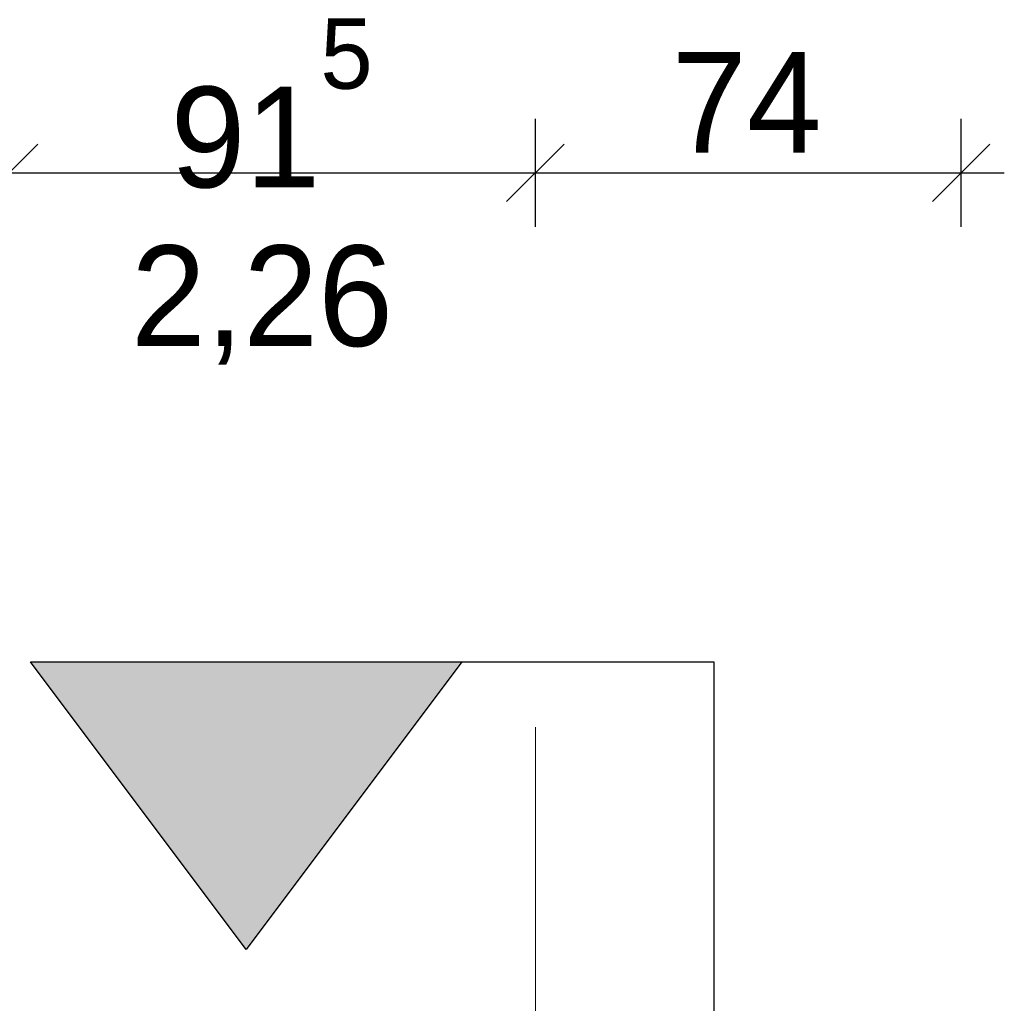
# Model space of a CAD drawing. Extents: x -73 to 359, y -4 to 85.
# Tile 60 of 149: x -15.73 to -14.01, y 41.78 to 43.49. Entities that reach past the tile are written whole.
import ezdxf

# ---------------------------------------------------------------- set-up
doc = ezdxf.new("R2010")
doc.units = 0
doc.header["$MEASUREMENT"] = 0
doc.linetypes.add('Strichlinie', pattern=[0.005644, 0.002822, -0.002822])
doc.linetypes.add('Strichpunktlinie', pattern=[0.006703, 0.003528, -0.001764, 0, -0.001411])
for name, color, linetype in [('0._EG_7_P_BM_AUSSEN', 7, 'Continuous'), ('0._EG_7_P_ZE_ACHSEN', 7, 'Continuous'), ('0._EG_7_P_ZE_SYMBOL', 7, 'Continuous'), ('0._EG_7_R_NT_DACH', 7, 'Continuous')]:
    doc.layers.add(name, color=color, linetype=linetype)
doc.styles.add('ERSTELLTER_STIL_1', font='txt')

msp = doc.modelspace()

# ---------------------------------------------------------------- hatches: boundary and pattern name
at = {"layer": '0._EG_7_P_ZE_SYMBOL', "linetype": 'Continuous', "ltscale": 1000}
msp.add_hatch(color=256, dxfattribs=at).paths.add_polyline_path([(-14.9564, 42.375), (-15.7064, 42.375), (-15.3314, 41.875)], flags=0)

# ---------------------------------------------------------------- linework, layer by layer
at = {"layer": '0._EG_7_P_BM_AUSSEN', "linetype": 'Continuous', "ltscale": 1000}
for p, q in [((-14.8287, 43.1313), (-14.8287, 43.3188)), ((-14.0887, 43.1313), (-14.0887, 43.3188)), ((-15.6937, 43.275), (-15.7937, 43.175)), ((-14.7787, 43.275), (-14.8787, 43.175)), ((-14.1387, 43.175), (-14.0387, 43.275)), ((-15.7437, 43.225), (-14.8287, 43.225)), ((-14.8287, 43.225), (-14.0887, 43.225)), ((-14.0887, 43.225), (-14.0137, 43.225))]:
    msp.add_line(p, q, dxfattribs=at)
at = {"layer": '0._EG_7_P_ZE_ACHSEN', "color": 9, "linetype": 'Strichpunktlinie', "lineweight": 18, "ltscale": 1000}
msp.add_line((-14.8287, 42.2612), (-14.8287, 41.3121), dxfattribs=at)
at = {"layer": '0._EG_7_P_ZE_SYMBOL', "linetype": 'Continuous', "ltscale": 1000}
for p, q in [((-15.3314, 41.875), (-15.7064, 42.375)), ((-15.7064, 42.375), (-14.9564, 42.375)), ((-14.9564, 42.375), (-15.3314, 41.875))]:
    msp.add_line(p, q, dxfattribs=at)
at = {"layer": '0._EG_7_R_NT_DACH', "linetype": 'Strichlinie', "ltscale": 1000}
for p, q in [((-32.2787, 42.375), (-14.5187, 42.375)), ((-14.5187, 42.375), (-14.5187, 41.625))]:
    msp.add_line(p, q, dxfattribs=at)

# ---------------------------------------------------------------- texts
at = {"layer": '0._EG_7_P_BM_AUSSEN', "linetype": 'Continuous', "char_height": 0.175, "attachment_point": 7, "style": 'ERSTELLTER_STIL_1'}
for s, insert in [('{91\\A1{\\H0.7x;\\S5^  ;}}', (-15.4628, 43.1971)), ('{74}', (-14.5915, 43.26)), ('{2,26}', (-15.5315, 42.8912))]:
    msp.add_mtext(s, dxfattribs=dict(at, insert=insert))

doc.saveas('drawing.dxf')
